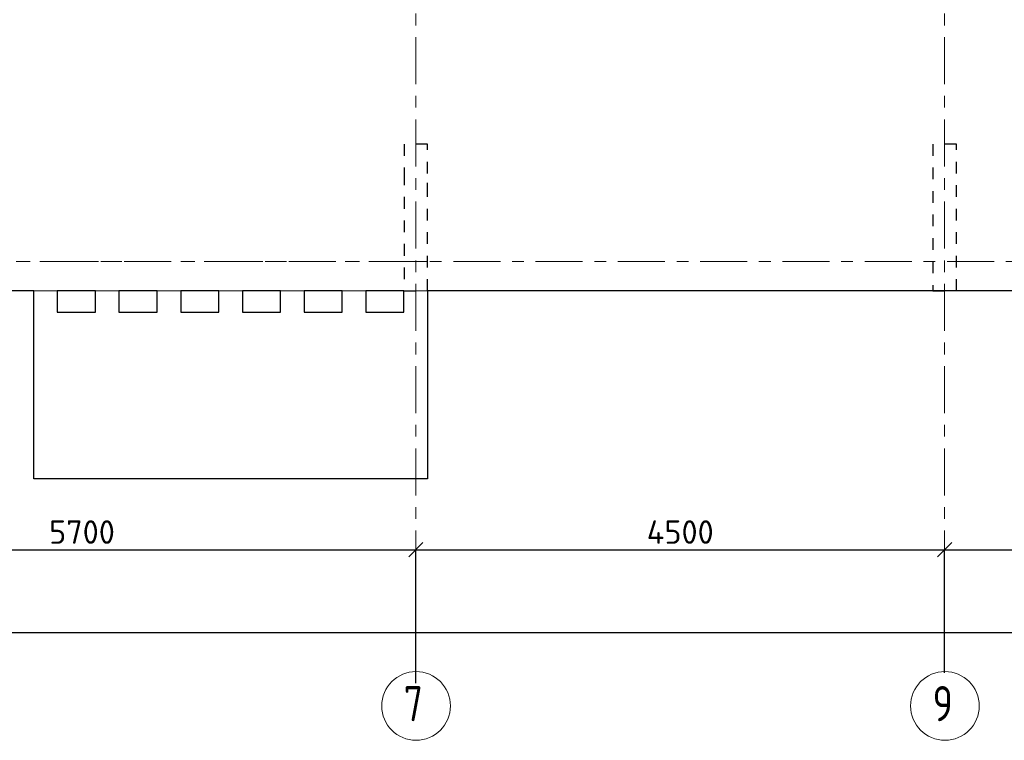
# Model space of a CAD drawing. Header units: metres. Extents: x -38 to 93, y -15 to 21.
# Tile 25 of 194: x 16.08 to 24.46, y -4.07 to 2.06. Entities that reach past the tile are written whole.
import ezdxf

# ---------------------------------------------------------------- set-up
doc = ezdxf.new("R2010")
doc.units = ezdxf.units.M
doc.header["$PDMODE"] = 65
for name, pattern in [('______11', [0.5, 0.4, -0.05, 0, -0.05]), ('______2', [0.0405, 0.03, -0.0105]), ('______3', [0.5, 0.4, -0.1]), ('______5', [1.1, 0.8, -0.1, 0.1, -0.1])]:
    doc.linetypes.add(name, pattern=pattern)
for name, color, linetype, lineweight in [('XR$2$Осевая линия (1)', 7, '______5', 13), ('XR$2$Размерная линия (1)', 7, 'Continuous', 13), ('XR$4$Балка (1)', 7, '______3', 13), ('XR$4$Перекрытие (1)', 7, 'Continuous', 35)]:
    doc.layers.add(name, color=color, linetype=linetype, lineweight=lineweight)
doc.layers.add('XR$6$Стена_ бетон несущ.', color=7, linetype='Continuous', lineweight=70, true_color=0xb4b496)
doc.styles.add('ISOCPEUR', font='txt')
doc.dimstyles.new('DIMSTYLE_3', dxfattribs={"dimtxt": 0.2, "dimasz": 0.2, "dimexe": 0, "dimexo": 0, "dimgap": 0.1, "dimtad": 2, "dimdec": 0, "dimlfac": 1000, "dimrnd": 5, "dimzin": 12, "dimdsep": 46, "dimtxsty": 'ISOCPEUR', "dimblk1": 'ALL_ML_STRICH', "dimblk2": 'ALL_ML_STRICH', "dimsah": 1, "dimcen": 0, "dimclrd": 7, "dimclre": 256, "dimclrt": 7, "dimadec": 0, "dimazin": 0, "dimtfac": 1, "dimtdec": 0, "dimtix": 1, "dimtmove": 2, "dimatfit": 3, "dimfxl": 0, "dimtzin": 0, "dimlwd": 0, "dimlwe": -3, "dimarcsym": 0})

# ---------------------------------------------------------------- blocks, each defined once
blk = doc.blocks.new('ALL_ML_STRICH')
at = {"color": 0, "linetype": 'ByBlock', "lineweight": -2}
for p, q in [((0, -0.5), (0, 0.5)), ((-1, 0), (0.5, 0)), ((-0.3, -0.3), (0.3, 0.3))]:
    blk.add_line(p, q, dxfattribs=at)
blk = doc.blocks.new('*D12')
at = {"layer": 'DEFPOINTS', "color": 7, "linetype": 'Continuous', "lineweight": 13, "transparency": 33554687}
for p in [(0.5, -3.1033), (0.5, -3.1563), (61.6, -3.1401)]:
    blk.add_point(p, dxfattribs=at)
at = {"layer": 'XR$2$Размерная линия (1)', "color": 9, "linetype": 'Continuous', "lineweight": -2, "true_color": 0xc7c7c7, "transparency": 33554687}
for p, q in [((0.5, -3.1233), (0.5, -3.1563)), ((61.6, -3.1563), (61.6, -3.1563))]:
    blk.add_line(p, q, dxfattribs=at)
at = {"layer": 'XR$2$Размерная линия (1)', "color": 7, "linetype": 'Continuous', "lineweight": -2, "transparency": 33554687}
blk.add_line((0.5, -3.1563), (61.6, -3.1563), dxfattribs=at)
at = {"layer": 'XR$2$Размерная линия (1)', "color": 7, "linetype": 'Continuous', "lineweight": 13, "transparency": 33554687, "xscale": 0.2, "yscale": 0.2, "zscale": 0.2, "rotation": 180}
blk.add_blockref('ALL_ML_STRICH', (0.5, -3.1563), dxfattribs=at)
at = {"layer": 'XR$2$Размерная линия (1)', "color": 7, "linetype": 'Continuous', "lineweight": 13, "transparency": 33554687, "xscale": 0.2, "yscale": 0.2, "zscale": 0.2}
blk.add_blockref('ALL_ML_STRICH', (61.6, -3.1563), dxfattribs=at)
at = {"layer": 'XR$2$Размерная линия (1)', "color": 7, "linetype": 'Continuous', "lineweight": 13, "transparency": 33554687, "insert": (31.1, -3.0063), "char_height": 0.2, "width": 1, "attachment_point": 5, "style": 'ISOCPEUR'}
blk.add_mtext('\\A1;{61100}', dxfattribs=at)
blk = doc.blocks.new('*D16')
at = {"layer": 'DEFPOINTS', "color": 7, "linetype": 'Continuous', "lineweight": 13, "transparency": 33554687}
for p in [(13.75, -2.452), (13.75, -3.5132), (19.45, -3.6075)]:
    blk.add_point(p, dxfattribs=at)
at = {"layer": 'XR$2$Размерная линия (1)', "color": 9, "linetype": 'Continuous', "lineweight": -2, "true_color": 0xc7c7c7, "transparency": 33554687}
for p, q in [((13.75, -3.4932), (13.75, -2.452)), ((19.45, -3.5875), (19.45, -2.452))]:
    blk.add_line(p, q, dxfattribs=at)
at = {"layer": 'XR$2$Размерная линия (1)', "color": 7, "linetype": 'Continuous', "lineweight": -2, "transparency": 33554687}
blk.add_line((13.75, -2.452), (19.45, -2.452), dxfattribs=at)
at = {"layer": 'XR$2$Размерная линия (1)', "color": 7, "linetype": 'Continuous', "lineweight": 13, "transparency": 33554687, "xscale": 0.2, "yscale": 0.2, "zscale": 0.2, "rotation": 180}
blk.add_blockref('ALL_ML_STRICH', (13.75, -2.452), dxfattribs=at)
at = {"layer": 'XR$2$Размерная линия (1)', "color": 7, "linetype": 'Continuous', "lineweight": 13, "transparency": 33554687, "xscale": 0.2, "yscale": 0.2, "zscale": 0.2}
blk.add_blockref('ALL_ML_STRICH', (19.45, -2.452), dxfattribs=at)
at = {"layer": 'XR$2$Размерная линия (1)', "color": 7, "linetype": 'Continuous', "lineweight": 13, "transparency": 33554687, "insert": (16.61, -2.302), "char_height": 0.2, "width": 0.8, "attachment_point": 5, "style": 'ISOCPEUR'}
blk.add_mtext('\\A1;{5700}', dxfattribs=at)
blk = doc.blocks.new('*D17')
at = {"layer": 'DEFPOINTS', "color": 7, "linetype": 'Continuous', "lineweight": 13, "transparency": 33554687}
for p in [(19.45, -2.452), (23.95, -3.5208), (19.45, -3.6075)]:
    blk.add_point(p, dxfattribs=at)
at = {"layer": 'XR$2$Размерная линия (1)', "color": 9, "linetype": 'Continuous', "lineweight": -2, "true_color": 0xc7c7c7, "transparency": 33554687}
for p, q in [((19.45, -3.5875), (19.45, -2.452)), ((23.95, -3.5008), (23.95, -2.452))]:
    blk.add_line(p, q, dxfattribs=at)
at = {"layer": 'XR$2$Размерная линия (1)', "color": 7, "linetype": 'Continuous', "lineweight": -2, "transparency": 33554687}
blk.add_line((19.45, -2.452), (23.95, -2.452), dxfattribs=at)
at = {"layer": 'XR$2$Размерная линия (1)', "color": 7, "linetype": 'Continuous', "lineweight": 13, "transparency": 33554687, "xscale": 0.2, "yscale": 0.2, "zscale": 0.2, "rotation": 180}
blk.add_blockref('ALL_ML_STRICH', (19.45, -2.452), dxfattribs=at)
at = {"layer": 'XR$2$Размерная линия (1)', "color": 7, "linetype": 'Continuous', "lineweight": 13, "transparency": 33554687, "xscale": 0.2, "yscale": 0.2, "zscale": 0.2}
blk.add_blockref('ALL_ML_STRICH', (23.95, -2.452), dxfattribs=at)
at = {"layer": 'XR$2$Размерная линия (1)', "color": 7, "linetype": 'Continuous', "lineweight": 13, "transparency": 33554687, "insert": (21.7, -2.302), "char_height": 0.2, "width": 0.8, "attachment_point": 5, "style": 'ISOCPEUR'}
blk.add_mtext('\\A1;{4500}', dxfattribs=at)
blk = doc.blocks.new('*D18')
at = {"layer": 'DEFPOINTS', "color": 7, "linetype": 'Continuous', "lineweight": 13, "transparency": 33554687}
for p in [(23.95, -2.452), (23.95, -3.5208), (28.45, -3.6233)]:
    blk.add_point(p, dxfattribs=at)
at = {"layer": 'XR$2$Размерная линия (1)', "color": 9, "linetype": 'Continuous', "lineweight": -2, "true_color": 0xc7c7c7, "transparency": 33554687}
for p, q in [((23.95, -3.5008), (23.95, -2.452)), ((28.45, -3.6033), (28.45, -2.452))]:
    blk.add_line(p, q, dxfattribs=at)
at = {"layer": 'XR$2$Размерная линия (1)', "color": 7, "linetype": 'Continuous', "lineweight": -2, "transparency": 33554687}
blk.add_line((23.95, -2.452), (28.45, -2.452), dxfattribs=at)
at = {"layer": 'XR$2$Размерная линия (1)', "color": 7, "linetype": 'Continuous', "lineweight": 13, "transparency": 33554687, "xscale": 0.2, "yscale": 0.2, "zscale": 0.2, "rotation": 180}
blk.add_blockref('ALL_ML_STRICH', (23.95, -2.452), dxfattribs=at)
at = {"layer": 'XR$2$Размерная линия (1)', "color": 7, "linetype": 'Continuous', "lineweight": 13, "transparency": 33554687, "xscale": 0.2, "yscale": 0.2, "zscale": 0.2}
blk.add_blockref('ALL_ML_STRICH', (28.45, -2.452), dxfattribs=at)
at = {"layer": 'XR$2$Размерная линия (1)', "color": 7, "linetype": 'Continuous', "lineweight": 13, "transparency": 33554687, "insert": (26.2, -2.302), "char_height": 0.2, "width": 0.8, "attachment_point": 5, "style": 'ISOCPEUR'}
blk.add_mtext('\\A1;{4500}', dxfattribs=at)

msp = doc.modelspace()

# ---------------------------------------------------------------- linework, layer by layer
at = {"layer": 'XR$2$Осевая линия (1)', "color": 253, "linetype": '______11', "lineweight": 13, "true_color": 0xa0a0a0, "transparency": 33554687}
for p, q in [((19.45, -3.39), (19.45, 8.13)), ((23.95, -3.39), (23.95, 8.13)), ((-2.63, 0), (62.6, 0))]:
    msp.add_line(p, q, dxfattribs=at)
at = {"layer": 'XR$2$Осевая линия (1)', "color": 7, "linetype": 'Continuous', "lineweight": 13, "transparency": 33554687}
for centre in [(19.4524, -3.7819), (23.9524, -3.7819)]:
    msp.add_circle(centre, 0.2924, dxfattribs=at)
at = {"layer": 'XR$4$Балка (1)', "color": 7, "linetype": '______2', "lineweight": 18, "transparency": 33554687}
for p, q in [((19.55, 0.0002), (13.6501, 0.0002)), ((19.55, -0.2498), (19.55, 0.0002)), ((16.1997, -0.2498), (16.3997, -0.2498)), ((16.7247, -0.2498), (16.9247, -0.2498)), ((17.2497, -0.2498), (17.4497, -0.2498)), ((17.7747, -0.2498), (17.9747, -0.2498)), ((18.2997, -0.2498), (18.4997, -0.2498)), ((18.8247, -0.2498), (19.0247, -0.2498)), ((19.3497, -0.2498), (19.55, -0.2498))]:
    msp.add_line(p, q, dxfattribs=at)
at = {"layer": 'XR$4$Перекрытие (1)', "color": 7, "linetype": 'Continuous', "lineweight": 25, "transparency": 33554687}
for p, q in [((16.1997, -0.2498), (13.6501, -0.2498)), ((16.1997, -0.4298), (16.1997, -0.2498)), ((16.3997, -0.2498), (16.3997, -0.4298)), ((16.7247, -0.2498), (16.3997, -0.2498)), ((16.7247, -0.4298), (16.7247, -0.2498)), ((16.9247, -0.2498), (16.9247, -0.4298)), ((17.2497, -0.2498), (16.9247, -0.2498)), ((17.2497, -0.4298), (17.2497, -0.2498)), ((17.4497, -0.2498), (17.4497, -0.4298)), ((17.7747, -0.2498), (17.4497, -0.2498)), ((17.7747, -0.4298), (17.7747, -0.2498)), ((17.9747, -0.2498), (17.9747, -0.4298)), ((18.2997, -0.2498), (17.9747, -0.2498)), ((18.2997, -0.4298), (18.2997, -0.2498)), ((18.4997, -0.2498), (18.4997, -0.4298)), ((18.8247, -0.2498), (18.4997, -0.2498)), ((18.8247, -0.4298), (18.8247, -0.2498)), ((19.0247, -0.2498), (19.0247, -0.4298)), ((19.3497, -0.2498), (19.0247, -0.2498)), ((19.3497, -0.4298), (19.3497, -0.2498)), ((19.5497, -0.2498), (19.5497, -0.4298)), ((32.675, -0.25), (19.55, -0.2498)), ((16.1997, -1.8498), (16.1997, -0.4298)), ((16.3997, -0.4298), (16.7247, -0.4298)), ((16.9247, -0.4298), (17.2497, -0.4298)), ((17.4497, -0.4298), (17.7747, -0.4298)), ((17.9747, -0.4298), (18.2997, -0.4298)), ((18.4997, -0.4298), (18.8247, -0.4298)), ((19.0247, -0.4298), (19.3497, -0.4298)), ((19.5497, -0.4298), (19.5497, -1.8498)), ((19.5497, -1.8498), (16.1997, -1.8498))]:
    msp.add_line(p, q, dxfattribs=at)
at = {"layer": 'XR$4$Перекрытие (1)', "color": 7, "linetype": '______2', "lineweight": 18, "transparency": 33554687}
for p, q in [((16.3997, -0.2498), (16.1997, -0.2498)), ((16.1997, -0.2498), (16.3997, -0.2498)), ((16.9247, -0.2498), (16.7247, -0.2498)), ((16.7247, -0.2498), (16.9247, -0.2498)), ((17.4497, -0.2498), (17.2497, -0.2498)), ((17.2497, -0.2498), (17.4497, -0.2498)), ((17.9747, -0.2498), (17.7747, -0.2498)), ((17.7747, -0.2498), (17.9747, -0.2498)), ((18.4997, -0.2498), (18.2997, -0.2498)), ((18.2997, -0.2498), (18.4997, -0.2498)), ((19.0247, -0.2498), (18.8247, -0.2498)), ((18.8247, -0.2498), (19.0247, -0.2498)), ((19.5497, -0.2498), (19.3497, -0.2498)), ((19.3497, -0.2498), (19.55, -0.2498))]:
    msp.add_line(p, q, dxfattribs=at)
at = {"layer": 'XR$6$Стена_ бетон несущ.', "color": 253, "linetype": '______2', "lineweight": -3, "true_color": 0xa0a0a0, "transparency": 33554687}
for p, q in [((19.55, 1), (19.35, 1)), ((19.35, 1), (19.35, 0.75)), ((19.55, 0.75), (19.55, 1)), ((24.05, 1), (23.85, 1)), ((23.85, 1), (23.85, -0.25)), ((24.05, -0.25), (24.05, 1)), ((19.35, 0.75), (19.35, -0.25)), ((19.55, 0.5702), (19.55, 0.75)), ((19.55, -0.25), (19.55, 0.5702)), ((19.35, -0.25), (19.55, -0.25)), ((23.85, -0.25), (24.05, -0.25))]:
    msp.add_line(p, q, dxfattribs=at)

# ---------------------------------------------------------------- texts
at = {"layer": 'XR$2$Осевая линия (1)', "color": 7, "linetype": 'Continuous', "lineweight": 13, "transparency": 33554687, "char_height": 0.3, "width": 0.326407, "attachment_point": 7, "style": 'ISOCPEUR'}
for s, insert in [('\\W0.78;7', (19.3474, -3.9124)), ('\\W0.78;9', (23.8474, -3.9124))]:
    msp.add_mtext(s, dxfattribs=dict(at, insert=insert))

# ---------------------------------------------------------------- dimensions: what is measured, and where the dimension line sits
at = {"layer": 'XR$2$Размерная линия (1)', "color": 7, "linetype": 'Continuous', "lineweight": 13, "transparency": 33554687}
for base, p1, p2, picture, middle in [((19.45, -2.452), (13.75, -3.4932), (19.45, -3.5875), '*D16', (16.61, -2.302)), ((23.95, -2.452), (19.45, -3.5875), (23.95, -3.5008), '*D17', (21.7, -2.302)), ((28.45, -2.452), (23.95, -3.5008), (28.45, -3.6033), '*D18', (26.2, -2.302)), ((61.6, -3.1563), (0.5, -3.1233), (61.6, -3.1563), '*D12', (31.1, -3.0063))]:
    dim = msp.add_linear_dim(base=base, p1=p1, p2=p2, dimstyle='DIMSTYLE_3', override={"dimpost": '<>', "dimclrd": 7, "dimclre": 9, "dimclrt": 7, "dimlwd": 0, "dimlwe": 65533}, dxfattribs=at)
    dim.commit()
    dim.dimension.update_dxf_attribs({"geometry": picture, "text_midpoint": middle, "dimtype": 160})

doc.saveas('drawing.dxf')
